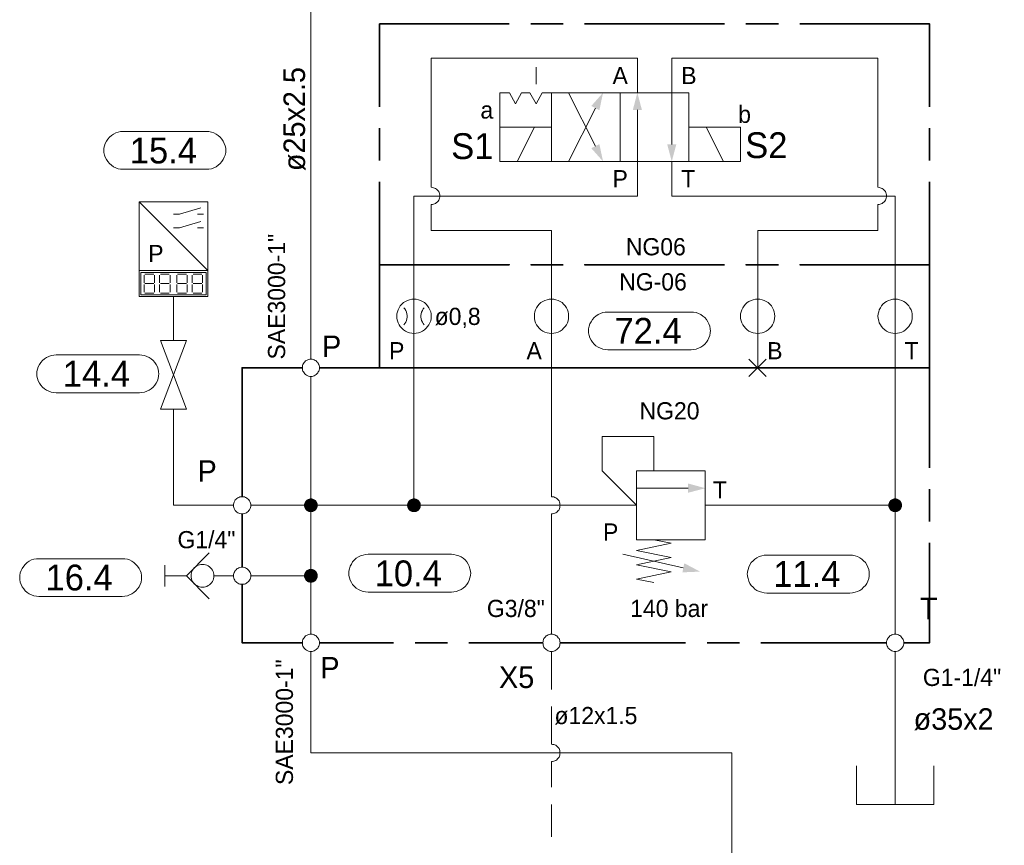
# Model space of a CAD drawing. Header units: millimetres. Extents: x 0 to 138, y 0 to 47.
# Tile 40 of 165: x 25.74 to 29.34, y 8.7 to 11.72. Entities that reach past the tile are written whole.
import ezdxf

# ---------------------------------------------------------------- set-up
doc = ezdxf.new("R2010")
doc.units = ezdxf.units.MM
for name, color, linetype in [('PDF_Geomertry', 7, 'Continuous'), ('PDF_Solid Fills', 7, 'Continuous'), ('PDF_Text', 7, 'Continuous')]:
    doc.layers.add(name, color=color, linetype=linetype)
doc.styles.add('PDF Arial', font='txt')

msp = doc.modelspace()

# ---------------------------------------------------------------- hatches: boundary and pattern name
at = {"layer": 'PDF_Solid Fills', "transparency": 33554559}
for points in [[(26.8021, 9.941), (26.7771, 9.9443), (26.7779, 9.9471)], [(26.8021, 9.941), (26.7771, 9.941), (26.7771, 9.9443)], [(26.8021, 9.941), (26.7779, 9.9471), (26.7793, 9.9507)], [(26.8021, 9.941), (26.7793, 9.9507), (26.7807, 9.9535)], [(26.8021, 9.941), (26.7807, 9.9535), (26.7821, 9.9562)], [(26.8021, 9.941), (26.7821, 9.9562), (26.784, 9.959)], [(26.8021, 9.941), (26.784, 9.959), (26.7868, 9.961)], [(26.8021, 9.941), (26.7868, 9.961), (26.7896, 9.9624)], [(26.8021, 9.941), (26.7896, 9.9624), (26.7924, 9.9638)], [(26.8021, 9.941), (26.7924, 9.9638), (26.796, 9.9651)], [(26.8021, 9.941), (26.796, 9.9651), (26.7988, 9.966)], [(26.8021, 9.941), (26.7988, 9.966), (26.8021, 9.966)], [(26.8021, 9.941), (26.8057, 9.966), (26.8085, 9.9651)], [(26.8021, 9.941), (26.8021, 9.966), (26.8057, 9.966)], [(26.8021, 9.941), (26.8085, 9.9651), (26.8118, 9.9638)], [(26.8021, 9.941), (26.8118, 9.9638), (26.8146, 9.9624)], [(26.8021, 9.941), (26.8146, 9.9624), (26.8174, 9.961)], [(26.8021, 9.941), (26.8174, 9.961), (26.8201, 9.959)], [(26.8021, 9.941), (26.8201, 9.959), (26.8224, 9.9562)], [(26.8021, 9.941), (26.8224, 9.9562), (26.8237, 9.9535)], [(26.8021, 9.941), (26.8237, 9.9535), (26.8251, 9.9507)], [(26.8021, 9.941), (26.8251, 9.9507), (26.8265, 9.9471)], [(26.8021, 9.941), (26.8265, 9.9471), (26.8271, 9.9443)], [(26.8021, 9.941), (26.8271, 9.9443), (26.8271, 9.941)], [(27.1793, 9.941), (27.1543, 9.9443), (27.1549, 9.9471)], [(27.1793, 9.941), (27.1543, 9.941), (27.1543, 9.9443)], [(27.1793, 9.941), (27.1549, 9.9471), (27.1562, 9.9507)], [(27.1793, 9.941), (27.1562, 9.9507), (27.1576, 9.9535)], [(27.1793, 9.941), (27.1576, 9.9535), (27.159, 9.9562)], [(27.1793, 9.941), (27.159, 9.9562), (27.1618, 9.959)], [(27.1793, 9.941), (27.1618, 9.959), (27.164, 9.961)], [(27.1793, 9.941), (27.164, 9.961), (27.1668, 9.9624)], [(27.1793, 9.941), (27.1668, 9.9624), (27.1696, 9.9638)], [(27.1793, 9.941), (27.1696, 9.9638), (27.1729, 9.9651)], [(27.1793, 9.941), (27.1729, 9.9651), (27.1757, 9.966)], [(27.1793, 9.941), (27.1757, 9.966), (27.1793, 9.966)], [(27.1793, 9.941), (27.1826, 9.966), (27.1863, 9.9651)], [(27.1793, 9.941), (27.1793, 9.966), (27.1826, 9.966)], [(27.1793, 9.941), (27.1863, 9.9651), (27.189, 9.9638)], [(27.1793, 9.941), (27.189, 9.9638), (27.1918, 9.9624)], [(27.1793, 9.941), (27.1918, 9.9624), (27.1946, 9.961)], [(27.1793, 9.941), (27.1946, 9.961), (27.1974, 9.959)], [(27.1793, 9.941), (27.1974, 9.959), (27.1993, 9.9562)], [(27.1793, 9.941), (27.1993, 9.9562), (27.2015, 9.9535)], [(27.1793, 9.941), (27.2015, 9.9535), (27.2029, 9.9507)], [(27.1793, 9.941), (27.2029, 9.9507), (27.2035, 9.9471)], [(27.1793, 9.941), (27.2035, 9.9471), (27.2043, 9.9443)], [(27.1793, 9.941), (27.2043, 9.9443), (27.2043, 9.941)], [(28.9396, 9.941), (28.9146, 9.9443), (28.9154, 9.9471)], [(28.9396, 9.941), (28.9146, 9.941), (28.9146, 9.9443)], [(28.9396, 9.941), (28.9154, 9.9471), (28.9168, 9.9507)], [(28.9396, 9.941), (28.9168, 9.9507), (28.9182, 9.9535)], [(28.9396, 9.941), (28.9182, 9.9535), (28.9196, 9.9562)], [(28.9396, 9.941), (28.9196, 9.9562), (28.9215, 9.959)], [(28.9396, 9.941), (28.9215, 9.959), (28.9243, 9.961)], [(28.9396, 9.941), (28.9243, 9.961), (28.9271, 9.9624)], [(28.9396, 9.941), (28.9271, 9.9624), (28.9299, 9.9638)], [(28.9396, 9.941), (28.9299, 9.9638), (28.9335, 9.9651)], [(28.9396, 9.941), (28.9335, 9.9651), (28.9362, 9.966)], [(28.9396, 9.941), (28.9362, 9.966), (28.9396, 9.966)], [(28.9396, 9.941), (28.9432, 9.966), (28.946, 9.9651)], [(28.9396, 9.941), (28.9396, 9.966), (28.9432, 9.966)], [(28.9396, 9.941), (28.946, 9.9651), (28.9493, 9.9638)], [(28.9396, 9.941), (28.9493, 9.9638), (28.9521, 9.9624)], [(28.9396, 9.941), (28.9521, 9.9624), (28.9549, 9.961)], [(28.9396, 9.941), (28.9549, 9.961), (28.9576, 9.959)], [(28.9396, 9.941), (28.9576, 9.959), (28.9599, 9.9562)], [(28.9396, 9.941), (28.9599, 9.9562), (28.9613, 9.9535)], [(28.9396, 9.941), (28.9613, 9.9535), (28.9626, 9.9507)], [(28.9396, 9.941), (28.9626, 9.9507), (28.964, 9.9471)], [(28.9396, 9.941), (28.964, 9.9471), (28.9646, 9.9443)], [(28.9396, 9.941), (28.9646, 9.9443), (28.9646, 9.941)], [(26.8021, 9.941), (26.7771, 9.9374), (26.7771, 9.941)], [(26.8021, 9.941), (26.7779, 9.9346), (26.7771, 9.9374)], [(26.8021, 9.941), (26.7793, 9.9313), (26.7779, 9.9346)], [(26.8021, 9.941), (26.7807, 9.9285), (26.7793, 9.9313)], [(26.8021, 9.941), (26.7821, 9.9257), (26.7807, 9.9285)], [(26.8021, 9.941), (26.784, 9.9229), (26.7821, 9.9257)], [(26.8021, 9.941), (26.7868, 9.9207), (26.784, 9.9229)], [(26.8021, 9.941), (26.7896, 9.9193), (26.7868, 9.9207)], [(26.8021, 9.941), (26.7924, 9.9179), (26.7896, 9.9193)], [(26.8021, 9.941), (26.796, 9.9165), (26.7924, 9.9179)], [(26.8021, 9.941), (26.7988, 9.916), (26.796, 9.9165)], [(26.8021, 9.941), (26.8021, 9.916), (26.7988, 9.916)], [(26.8021, 9.941), (26.8057, 9.916), (26.8021, 9.916)], [(26.8021, 9.941), (26.8085, 9.9165), (26.8057, 9.916)], [(26.8021, 9.941), (26.8118, 9.9179), (26.8085, 9.9165)], [(26.8021, 9.941), (26.8146, 9.9193), (26.8118, 9.9179)], [(26.8021, 9.941), (26.8174, 9.9207), (26.8146, 9.9193)], [(26.8021, 9.941), (26.8201, 9.9229), (26.8174, 9.9207)], [(26.8021, 9.941), (26.8224, 9.9257), (26.8201, 9.9229)], [(26.8021, 9.941), (26.8237, 9.9285), (26.8224, 9.9257)], [(26.8021, 9.941), (26.8251, 9.9313), (26.8237, 9.9285)], [(26.8021, 9.941), (26.8265, 9.9346), (26.8251, 9.9313)], [(26.8021, 9.941), (26.8271, 9.9374), (26.8265, 9.9346)], [(26.8021, 9.941), (26.8271, 9.941), (26.8271, 9.9374)], [(27.1793, 9.941), (27.1543, 9.9374), (27.1543, 9.941)], [(27.1793, 9.941), (27.1549, 9.9346), (27.1543, 9.9374)], [(27.1793, 9.941), (27.1562, 9.9313), (27.1549, 9.9346)], [(27.1793, 9.941), (27.1576, 9.9285), (27.1562, 9.9313)], [(27.1793, 9.941), (27.159, 9.9257), (27.1576, 9.9285)], [(27.1793, 9.941), (27.1618, 9.9229), (27.159, 9.9257)], [(27.1793, 9.941), (27.164, 9.9207), (27.1618, 9.9229)], [(27.1793, 9.941), (27.1668, 9.9193), (27.164, 9.9207)], [(27.1793, 9.941), (27.1696, 9.9179), (27.1668, 9.9193)], [(27.1793, 9.941), (27.1729, 9.9165), (27.1696, 9.9179)], [(27.1793, 9.941), (27.1757, 9.916), (27.1729, 9.9165)], [(27.1793, 9.941), (27.1793, 9.916), (27.1757, 9.916)], [(27.1793, 9.941), (27.1826, 9.916), (27.1793, 9.916)], [(27.1793, 9.941), (27.1863, 9.9165), (27.1826, 9.916)], [(27.1793, 9.941), (27.189, 9.9179), (27.1863, 9.9165)], [(27.1793, 9.941), (27.1918, 9.9193), (27.189, 9.9179)], [(27.1793, 9.941), (27.1946, 9.9207), (27.1918, 9.9193)], [(27.1793, 9.941), (27.1974, 9.9229), (27.1946, 9.9207)], [(27.1793, 9.941), (27.1993, 9.9257), (27.1974, 9.9229)], [(27.1793, 9.941), (27.2015, 9.9285), (27.1993, 9.9257)], [(27.1793, 9.941), (27.2029, 9.9313), (27.2015, 9.9285)], [(27.1793, 9.941), (27.2035, 9.9346), (27.2029, 9.9313)], [(27.1793, 9.941), (27.2043, 9.9374), (27.2035, 9.9346)], [(27.1793, 9.941), (27.2043, 9.941), (27.2043, 9.9374)], [(28.9396, 9.941), (28.9146, 9.9374), (28.9146, 9.941)], [(28.9396, 9.941), (28.9154, 9.9346), (28.9146, 9.9374)], [(28.9396, 9.941), (28.9168, 9.9313), (28.9154, 9.9346)], [(28.9396, 9.941), (28.9182, 9.9285), (28.9168, 9.9313)], [(28.9396, 9.941), (28.9196, 9.9257), (28.9182, 9.9285)], [(28.9396, 9.941), (28.9215, 9.9229), (28.9196, 9.9257)], [(28.9396, 9.941), (28.9243, 9.9207), (28.9215, 9.9229)], [(28.9396, 9.941), (28.9271, 9.9193), (28.9243, 9.9207)], [(28.9396, 9.941), (28.9299, 9.9179), (28.9271, 9.9193)], [(28.9396, 9.941), (28.9335, 9.9165), (28.9299, 9.9179)], [(28.9396, 9.941), (28.9362, 9.916), (28.9335, 9.9165)], [(28.9396, 9.941), (28.9396, 9.916), (28.9362, 9.916)], [(28.9396, 9.941), (28.9432, 9.916), (28.9396, 9.916)], [(28.9396, 9.941), (28.946, 9.9165), (28.9432, 9.916)], [(28.9396, 9.941), (28.9493, 9.9179), (28.946, 9.9165)], [(28.9396, 9.941), (28.9521, 9.9193), (28.9493, 9.9179)], [(28.9396, 9.941), (28.9549, 9.9207), (28.9521, 9.9193)], [(28.9396, 9.941), (28.9576, 9.9229), (28.9549, 9.9207)], [(28.9396, 9.941), (28.9599, 9.9257), (28.9576, 9.9229)], [(28.9396, 9.941), (28.9613, 9.9285), (28.9599, 9.9257)], [(28.9396, 9.941), (28.9626, 9.9313), (28.9613, 9.9285)], [(28.9396, 9.941), (28.964, 9.9346), (28.9626, 9.9313)], [(28.9396, 9.941), (28.9646, 9.9374), (28.964, 9.9346)], [(28.9396, 9.941), (28.9646, 9.941), (28.9646, 9.9374)], [(26.8021, 9.6832), (26.7779, 9.6896), (26.7793, 9.6929)], [(26.8021, 9.6832), (26.7793, 9.6929), (26.7807, 9.6957)], [(26.8021, 9.6832), (26.7807, 9.6957), (26.7821, 9.6985)], [(26.8021, 9.6832), (26.7821, 9.6985), (26.784, 9.7007)], [(26.8021, 9.6832), (26.784, 9.7007), (26.7868, 9.7035)], [(26.8021, 9.6832), (26.7868, 9.7035), (26.7896, 9.7049)], [(26.8021, 9.6832), (26.7896, 9.7049), (26.7924, 9.7062)], [(26.8021, 9.6832), (26.7924, 9.7062), (26.796, 9.7076)], [(26.8021, 9.6832), (26.796, 9.7076), (26.7988, 9.7082)], [(26.8021, 9.6832), (26.7988, 9.7082), (26.8021, 9.7082)], [(26.8021, 9.6832), (26.8057, 9.7082), (26.8085, 9.7076)], [(26.8021, 9.6832), (26.8021, 9.7082), (26.8057, 9.7082)], [(26.8021, 9.6832), (26.8085, 9.7076), (26.8118, 9.7062)], [(26.8021, 9.6832), (26.8118, 9.7062), (26.8146, 9.7049)], [(26.8021, 9.6832), (26.8146, 9.7049), (26.8174, 9.7035)], [(26.8021, 9.6832), (26.8174, 9.7035), (26.8201, 9.7007)], [(26.8021, 9.6832), (26.8201, 9.7007), (26.8224, 9.6985)], [(26.8021, 9.6832), (26.8224, 9.6985), (26.8237, 9.6957)], [(26.8021, 9.6832), (26.8237, 9.6957), (26.8251, 9.6929)], [(26.8021, 9.6832), (26.8251, 9.6929), (26.8265, 9.6896)], [(26.8021, 9.6832), (26.7771, 9.6868), (26.7779, 9.6896)], [(26.8021, 9.6832), (26.7771, 9.6832), (26.7771, 9.6868)], [(26.8021, 9.6832), (26.7771, 9.6799), (26.7771, 9.6832)], [(26.8021, 9.6832), (26.7779, 9.6763), (26.7771, 9.6799)], [(26.8021, 9.6832), (26.7793, 9.6735), (26.7779, 9.6763)], [(26.8021, 9.6832), (26.7807, 9.6707), (26.7793, 9.6735)], [(26.8021, 9.6832), (26.7821, 9.6679), (26.7807, 9.6707)], [(26.8021, 9.6832), (26.784, 9.6651), (26.7821, 9.6679)], [(26.8021, 9.6832), (26.7868, 9.6632), (26.784, 9.6651)], [(26.8021, 9.6832), (26.7896, 9.661), (26.7868, 9.6632)], [(26.8021, 9.6832), (26.7924, 9.6596), (26.7896, 9.661)], [(26.8021, 9.6832), (26.796, 9.659), (26.7924, 9.6596)], [(26.8021, 9.6832), (26.7988, 9.6582), (26.796, 9.659)], [(26.8021, 9.6832), (26.8021, 9.6582), (26.7988, 9.6582)], [(26.8021, 9.6832), (26.8265, 9.6896), (26.8271, 9.6868)], [(26.8021, 9.6832), (26.8271, 9.6868), (26.8271, 9.6832)], [(26.8021, 9.6832), (26.8057, 9.6582), (26.8021, 9.6582)], [(26.8021, 9.6832), (26.8085, 9.659), (26.8057, 9.6582)], [(26.8021, 9.6832), (26.8118, 9.6596), (26.8085, 9.659)], [(26.8021, 9.6832), (26.8146, 9.661), (26.8118, 9.6596)], [(26.8021, 9.6832), (26.8174, 9.6632), (26.8146, 9.661)], [(26.8021, 9.6832), (26.8201, 9.6651), (26.8174, 9.6632)], [(26.8021, 9.6832), (26.8224, 9.6679), (26.8201, 9.6651)], [(26.8021, 9.6832), (26.8237, 9.6707), (26.8224, 9.6679)], [(26.8021, 9.6832), (26.8251, 9.6735), (26.8237, 9.6707)], [(26.8021, 9.6832), (26.8265, 9.6763), (26.8251, 9.6735)], [(26.8021, 9.6832), (26.8271, 9.6799), (26.8265, 9.6763)], [(26.8021, 9.6832), (26.8271, 9.6832), (26.8271, 9.6799)]]:
    msp.add_hatch(color=256, dxfattribs=at).paths.add_polyline_path(points)

# ---------------------------------------------------------------- linework, layer by layer
at = {"layer": 'PDF_Geomertry', "lineweight": 15}
for points in [[(26.8021, 10.4749), (26.8021, 11.8554)], [(27.9965, 11.4499), (27.9965, 11.5757), (27.2424, 11.5757), (27.2424, 11.104), (27.2465, 11.1035), (27.2501, 11.1026), (27.2543, 11.1012), (27.2576, 11.0999), (27.2613, 11.0971), (27.2646, 11.0943), (27.2674, 11.0915), (27.2696, 11.0882), (27.2715, 11.0846), (27.2724, 11.0804), (27.2738, 11.0763), (27.2738, 11.0721), (27.2738, 11.0688), (27.2724, 11.0646), (27.2715, 11.0604), (27.2696, 11.0568), (27.2674, 11.0535), (27.2646, 11.0499), (27.2613, 11.0479), (27.2576, 11.0451), (27.2543, 11.0438), (27.2501, 11.0424), (27.2465, 11.0415), (27.2424, 11.041), (27.2465, 11.0415), (27.2501, 11.0424), (27.2543, 11.0438), (27.2576, 11.0451), (27.2613, 11.0479), (27.2646, 11.0499), (27.2674, 11.0535), (27.2696, 11.0568), (27.2715, 11.0604), (27.2724, 11.0646), (27.2738, 11.0688), (27.2738, 11.0721), (27.2738, 11.0763), (27.2724, 11.0804), (27.2715, 11.0846), (27.2696, 11.0882), (27.2674, 11.0915), (27.2646, 11.0943), (27.2613, 11.0971), (27.2576, 11.0999), (27.2543, 11.1012), (27.2501, 11.1026), (27.2465, 11.1035), (27.2424, 11.104)], [(28.8765, 11.104), (28.8765, 11.5757), (28.1224, 11.5757), (28.1224, 11.4499), (28.1224, 11.261)], [(27.6257, 11.4813), (27.6257, 11.5438)], [(27.7451, 11.4499), (27.8432, 11.2549)], [(28.0562, 10.0665), (28.0562, 10.1924), (27.8674, 10.1924), (27.8674, 10.0665), (27.9937, 9.941), (27.1793, 9.941), (27.1793, 10.4438), (27.1793, 10.8207), (27.1793, 11.0721), (27.9965, 11.0721), (27.9965, 11.1985), (27.9965, 11.3868)], [(27.7451, 11.1985), (27.8432, 11.3937)], [(27.5562, 11.1985), (27.6196, 11.3243)], [(28.3113, 11.1985), (28.2479, 11.3243)], [(28.9396, 9.4693), (28.9396, 9.941), (28.9396, 10.4438), (28.9396, 10.8207), (28.9396, 11.0721), (28.1224, 11.0721), (28.1224, 11.1985)], [(28.4368, 10.4438), (28.4368, 10.8207), (28.4368, 10.9465), (28.8765, 10.9465), (28.8765, 11.041), (28.8807, 11.0415), (28.8849, 11.0424), (28.889, 11.0438), (28.8924, 11.0451), (28.896, 11.0479), (28.8988, 11.0499), (28.9015, 11.0535), (28.9043, 11.0568), (28.9057, 11.0604), (28.9071, 11.0646), (28.9076, 11.0688), (28.9085, 11.0721), (28.9076, 11.0763), (28.9071, 11.0804), (28.9057, 11.0846), (28.9043, 11.0882), (28.9015, 11.0915), (28.8988, 11.0943), (28.896, 11.0971), (28.8924, 11.0999), (28.889, 11.1012), (28.8849, 11.1026), (28.8807, 11.1035), (28.8765, 11.104), (28.8807, 11.1035), (28.8849, 11.1026), (28.889, 11.1012), (28.8924, 11.0999), (28.896, 11.0971), (28.8988, 11.0943), (28.9015, 11.0915), (28.9043, 11.0882), (28.9057, 11.0846), (28.9071, 11.0804), (28.9076, 11.0763), (28.9085, 11.0721), (28.9076, 11.0688), (28.9071, 11.0646), (28.9057, 11.0604), (28.9043, 11.0568), (28.9015, 11.0535), (28.8988, 11.0499), (28.896, 11.0479), (28.8924, 11.0451), (28.889, 11.0438), (28.8849, 11.0424), (28.8807, 11.0415), (28.8765, 11.041)], [(26.1738, 10.7993), (26.1738, 10.7049), (26.4251, 10.7049), (26.4251, 10.7993), (26.1738, 11.0507)], [(26.2993, 11.0063), (26.321, 11.0063), (26.4001, 11.0285)], [(27.2424, 11.041), (27.2424, 10.9465), (27.6821, 10.9465), (27.6821, 10.8207), (27.6821, 10.4438), (27.6821, 9.9721)], [(26.3876, 11.0063), (26.409, 11.0063)], [(26.2993, 10.9562), (26.321, 10.9562), (26.4001, 10.9785)], [(26.3876, 10.9562), (26.409, 10.9562)], [(26.1924, 10.7549), (26.1924, 10.7832)], [(26.1951, 10.7868), (26.2271, 10.7868)], [(26.2299, 10.7832), (26.2299, 10.7549)], [(26.2488, 10.7549), (26.2488, 10.7832)], [(26.2521, 10.7868), (26.2835, 10.7868)], [(26.2868, 10.7832), (26.2868, 10.7549)], [(26.3118, 10.7549), (26.3118, 10.7832)], [(26.3146, 10.7868), (26.3465, 10.7868)], [(26.3493, 10.7832), (26.3493, 10.7549)], [(26.3682, 10.7549), (26.3682, 10.7832)], [(26.3715, 10.7868), (26.4029, 10.7868)], [(26.4062, 10.7832), (26.4062, 10.7549)], [(26.1924, 10.7207), (26.1924, 10.7485)], [(26.1951, 10.7521), (26.2271, 10.7521)], [(26.2299, 10.7485), (26.2299, 10.7207)], [(26.2488, 10.7207), (26.2488, 10.7485)], [(26.2521, 10.7521), (26.2835, 10.7521)], [(26.2868, 10.7485), (26.2868, 10.7207)], [(26.3118, 10.7207), (26.3118, 10.7485)], [(26.3146, 10.7521), (26.3465, 10.7521)], [(26.3493, 10.7485), (26.3493, 10.7207)], [(26.3682, 10.7207), (26.3682, 10.7485)], [(26.3715, 10.7521), (26.4029, 10.7521)], [(26.4062, 10.7485), (26.4062, 10.7207)], [(26.2271, 10.7174), (26.1951, 10.7174)], [(26.2835, 10.7174), (26.2521, 10.7174)], [(26.2993, 10.5443), (26.2993, 10.7049)], [(26.3465, 10.7174), (26.3146, 10.7174)], [(26.4029, 10.7174), (26.3715, 10.7174)], [(27.1424, 10.6012), (27.146, 10.6063), (27.1493, 10.611), (27.1515, 10.6174), (27.1535, 10.6229), (27.1543, 10.629), (27.1543, 10.6354), (27.1535, 10.6415), (27.1515, 10.6479), (27.1493, 10.6535), (27.146, 10.659), (27.1424, 10.6637)], [(27.1793, 10.6951), (27.1793, 10.5693)], [(27.2168, 10.6637), (27.2126, 10.659), (27.2099, 10.6535), (27.2071, 10.6479), (27.2057, 10.6415), (27.2049, 10.6354), (27.2049, 10.629), (27.2057, 10.6229), (27.2071, 10.6174), (27.2099, 10.611), (27.2126, 10.6063), (27.2168, 10.6012)], [(28.4368, 10.6951), (28.4368, 10.5693)], [(28.9396, 10.6951), (28.9396, 10.5693)], [(28.4049, 10.4124), (28.4682, 10.4749)], [(28.4682, 10.4124), (28.4049, 10.4749)], [(26.8021, 10.4124), (26.8021, 9.941), (26.8021, 9.6832), (26.8021, 9.4693)], [(26.5196, 9.941), (26.2993, 9.941), (26.2993, 10.2929)], [(27.9937, 10.0035), (28.1821, 10.0035)], [(27.6821, 9.4693), (27.6821, 9.9096), (27.6863, 9.9096), (27.6904, 9.9104), (27.6946, 9.9118), (27.6979, 9.9137), (27.7015, 9.916), (27.7043, 9.9188), (27.7071, 9.9215), (27.7099, 9.9249), (27.7113, 9.929), (27.7126, 9.9326), (27.7132, 9.9368), (27.714, 9.941), (27.7132, 9.9451), (27.7126, 9.9493), (27.7113, 9.9526), (27.7099, 9.9568), (27.7071, 9.9604), (27.7043, 9.9632), (27.7015, 9.966), (27.6979, 9.9679), (27.6946, 9.9701), (27.6904, 9.9715), (27.6863, 9.9721), (27.6821, 9.9721), (27.6863, 9.9721), (27.6904, 9.9715), (27.6946, 9.9701), (27.6979, 9.9679), (27.7015, 9.966), (27.7043, 9.9632), (27.7071, 9.9604), (27.7099, 9.9568), (27.7113, 9.9526), (27.7126, 9.9493), (27.7132, 9.9451), (27.714, 9.941), (27.7132, 9.9368), (27.7126, 9.9326), (27.7113, 9.929), (27.7099, 9.9249), (27.7071, 9.9215), (27.7043, 9.9188), (27.7015, 9.916), (27.6979, 9.9137), (27.6946, 9.9118), (27.6904, 9.9104), (27.6863, 9.9096), (27.6821, 9.9096)], [(26.5821, 9.941), (26.8021, 9.941), (27.1793, 9.941)], [(28.2451, 9.941), (28.9396, 9.941)], [(28.0562, 9.8151), (28.1196, 9.8021), (27.9937, 9.7757), (28.1196, 9.7499), (27.9937, 9.7235), (28.1196, 9.6971), (27.9937, 9.6707), (28.0562, 9.6582)], [(26.4299, 9.7674), (26.3465, 9.6832), (26.4299, 9.5993)], [(27.9432, 9.7618), (28.1646, 9.7124)], [(26.2682, 9.6437), (26.2682, 9.7221)], [(26.3465, 9.6832), (26.2682, 9.6832)], [(26.4474, 9.6832), (26.4724, 9.6832), (26.5196, 9.6832)], [(26.5821, 9.6832), (26.8021, 9.6832)], [(26.0979, 6.191), (26.0979, 6.279), (26.0979, 6.7188), (26.1418, 6.7188), (26.6701, 6.7188), (28.2104, 6.7188), (28.3424, 6.7188), (28.3424, 6.9832), (28.3424, 9.0354), (26.8021, 9.0354), (26.8021, 9.4063)], [(27.6821, 9.2679), (27.6821, 9.4063)], [(28.9396, 8.8471), (28.9396, 9.0549), (28.9396, 9.4063)], [(27.6821, 9.0674), (27.6821, 9.2054)], [(27.6821, 8.9104), (27.6821, 9.004), (27.6863, 9.004), (27.6904, 9.0054), (27.6946, 9.0068), (27.6979, 9.0082), (27.7015, 9.0104), (27.7043, 9.0132), (27.7071, 9.0165), (27.7099, 9.0201), (27.7113, 9.0235), (27.7126, 9.0276), (27.7132, 9.0313), (27.714, 9.0354), (27.7132, 9.0396), (27.7126, 9.0438), (27.7113, 9.0479), (27.7099, 9.0513), (27.7071, 9.0549), (27.7043, 9.0576), (27.7015, 9.0604), (27.6979, 9.0632), (27.6946, 9.0646), (27.6904, 9.066), (27.6863, 9.0665), (27.6821, 9.0674), (27.6863, 9.0665), (27.6904, 9.066), (27.6946, 9.0646), (27.6979, 9.0632), (27.7015, 9.0604), (27.7043, 9.0576), (27.7071, 9.0549), (27.7099, 9.0513), (27.7113, 9.0479), (27.7126, 9.0438), (27.7132, 9.0396), (27.714, 9.0354), (27.7132, 9.0313), (27.7126, 9.0276), (27.7113, 9.0235), (27.7099, 9.0201), (27.7071, 9.0165), (27.7043, 9.0132), (27.7015, 9.0104), (27.6979, 9.0082), (27.6946, 9.0068), (27.6904, 9.0054), (27.6863, 9.004), (27.6821, 9.004)], [(28.7979, 8.9882), (28.7979, 8.8471), (29.0813, 8.8471), (29.0813, 8.9882)], [(27.6821, 8.729), (27.6821, 8.8471)]]:
    msp.add_lwpolyline(points, dxfattribs=at)
at = {"layer": 'PDF_Geomertry', "lineweight": 35}
for points in [[(27.5279, 11.7013), (27.0535, 11.7013), (27.0535, 11.3985)], [(27.7251, 11.7013), (27.6071, 11.7013)], [(28.3154, 11.7013), (27.8035, 11.7013)], [(28.5126, 11.7013), (28.3938, 11.7013)], [(29.0654, 11.3985), (29.0654, 11.7013), (28.591, 11.7013)], [(27.0535, 11.3201), (27.0535, 11.2021)], [(29.0654, 11.2021), (29.0654, 11.3201)], [(27.5279, 10.4438), (27.0535, 10.4438), (27.0535, 10.8207), (27.5279, 10.8207), (27.0535, 10.8207), (27.0535, 11.1235)], [(28.591, 10.4438), (29.0654, 10.4438), (29.0654, 10.8207), (28.591, 10.8207), (29.0654, 10.8207), (29.0654, 11.1235)], [(26.5507, 9.9721), (26.5507, 10.4438), (26.771, 10.4438)], [(26.8335, 10.4438), (27.4182, 10.4438)], [(27.4965, 10.4438), (27.6146, 10.4438)], [(27.7251, 10.4438), (27.6071, 10.4438)], [(27.6938, 10.4438), (28.2057, 10.4438)], [(28.3154, 10.4438), (27.8035, 10.4438)], [(28.284, 10.4438), (28.4021, 10.4438)], [(28.5126, 10.4438), (28.3938, 10.4438)], [(28.4807, 10.4438), (29.0654, 10.4438), (29.0654, 10.0785)], [(29.0654, 9.8818), (29.0654, 9.9999)], [(26.5507, 9.7146), (26.5507, 9.9096)], [(28.971, 9.4382), (29.0654, 9.4382), (29.0654, 9.8035)], [(26.771, 9.4382), (26.5507, 9.4382), (26.5507, 9.6521)], [(26.8335, 9.4382), (27.1043, 9.4382)], [(27.1835, 9.4382), (27.3015, 9.4382)], [(27.3799, 9.4382), (27.6507, 9.4382)], [(27.714, 9.4382), (28.1729, 9.4382)], [(28.2521, 9.4382), (28.3701, 9.4382)], [(28.4487, 9.4382), (28.9085, 9.4382)]]:
    msp.add_lwpolyline(points, dxfattribs=at)
at = {"layer": 'PDF_Geomertry', "lineweight": 15}
for points in [[(27.6821, 11.3243), (27.6821, 11.4499), (27.6479, 11.4499), (27.6257, 11.409), (27.6035, 11.4499), (27.5724, 11.4499), (27.5501, 11.409), (27.5285, 11.4499), (27.4937, 11.4499), (27.4937, 11.3243)], [(27.934, 11.4499), (27.6821, 11.4499), (27.6821, 11.1985), (27.934, 11.1985), (27.934, 11.4499)], [(28.1854, 11.1985), (27.934, 11.1985), (27.934, 11.4499), (28.1854, 11.4499), (28.1854, 11.1985)], [(27.4937, 11.1985), (27.6821, 11.1985), (27.6821, 11.3243), (27.4937, 11.3243), (27.4937, 11.1985)], [(28.1854, 11.1985), (28.3738, 11.1985), (28.3738, 11.3243), (28.1854, 11.3243), (28.1854, 11.1985)], [(26.4201, 11.3082), (26.4293, 11.3076), (26.4382, 11.3054), (26.4474, 11.3026), (26.4557, 11.2985), (26.4632, 11.2938), (26.4701, 11.2874), (26.4765, 11.2804), (26.4812, 11.2729), (26.4854, 11.2646), (26.4882, 11.2554), (26.4904, 11.2465), (26.491, 11.2374), (26.491, 11.241), (26.4904, 11.2313), (26.4882, 11.2221), (26.4854, 11.2138), (26.4812, 11.2054), (26.4765, 11.1979), (26.4701, 11.191), (26.4632, 11.1846), (26.4557, 11.179), (26.4474, 11.1757), (26.4382, 11.1721), (26.4293, 11.1707), (26.4201, 11.1701), (26.1154, 11.1701), (26.1062, 11.1707), (26.0974, 11.1721), (26.0882, 11.1757), (26.0799, 11.179), (26.0724, 11.1846), (26.0654, 11.191), (26.059, 11.1979), (26.0543, 11.2054), (26.0501, 11.2138), (26.0474, 11.2221), (26.0451, 11.2313), (26.0446, 11.241), (26.0446, 11.2374), (26.0451, 11.2465), (26.0474, 11.2554), (26.0501, 11.2646), (26.0543, 11.2729), (26.059, 11.2804), (26.0654, 11.2874), (26.0724, 11.2938), (26.0799, 11.2985), (26.0882, 11.3026), (26.0974, 11.3054), (26.1062, 11.3076), (26.1154, 11.3082), (26.4201, 11.3082)], [(26.1738, 10.7993), (26.4251, 10.7993), (26.4251, 11.0507), (26.1738, 11.0507), (26.1738, 10.7993)], [(26.1799, 10.7929), (26.4187, 10.7929), (26.4187, 10.711), (26.1799, 10.711), (26.1799, 10.7929)], [(27.2424, 10.6326), (27.2418, 10.641), (27.2404, 10.6485), (27.2376, 10.6563), (27.234, 10.6637), (27.2293, 10.6707), (27.2238, 10.6771), (27.2174, 10.6826), (27.2104, 10.6868), (27.2035, 10.6901), (27.196, 10.6929), (27.1876, 10.6951), (27.1793, 10.6951), (27.171, 10.6951), (27.1632, 10.6929), (27.1557, 10.6901), (27.1479, 10.6868), (27.141, 10.6826), (27.1349, 10.6771), (27.1293, 10.6707), (27.1251, 10.6637), (27.1215, 10.6563), (27.1187, 10.6485), (27.1168, 10.641), (27.1168, 10.6326), (27.1168, 10.6243), (27.1187, 10.616), (27.1215, 10.6082), (27.1251, 10.6012), (27.1293, 10.5943), (27.1349, 10.5882), (27.141, 10.5826), (27.1479, 10.5776), (27.1557, 10.5743), (27.1632, 10.5715), (27.171, 10.5701), (27.1793, 10.5693), (27.1876, 10.5701), (27.196, 10.5715), (27.2035, 10.5743), (27.2104, 10.5776), (27.2174, 10.5826), (27.2238, 10.5882), (27.2293, 10.5943), (27.234, 10.6012), (27.2376, 10.6082), (27.2404, 10.616), (27.2418, 10.6243), (27.2424, 10.6326)], [(27.7451, 10.6326), (27.7446, 10.641), (27.7432, 10.6485), (27.7404, 10.6563), (27.7368, 10.6637), (27.7321, 10.6707), (27.7265, 10.6771), (27.721, 10.6826), (27.714, 10.6868), (27.7063, 10.6901), (27.6987, 10.6929), (27.6904, 10.6951), (27.6821, 10.6951), (27.6743, 10.6951), (27.666, 10.6929), (27.6585, 10.6901), (27.6507, 10.6868), (27.6438, 10.6826), (27.6376, 10.6771), (27.6326, 10.6707), (27.6279, 10.6637), (27.6243, 10.6563), (27.6215, 10.6485), (27.6201, 10.641), (27.6196, 10.6326), (27.6201, 10.6243), (27.6215, 10.616), (27.6243, 10.6082), (27.6279, 10.6012), (27.6326, 10.5943), (27.6376, 10.5882), (27.6438, 10.5826), (27.6507, 10.5776), (27.6585, 10.5743), (27.666, 10.5715), (27.6743, 10.5701), (27.6821, 10.5693), (27.6904, 10.5701), (27.6987, 10.5715), (27.7063, 10.5743), (27.714, 10.5776), (27.721, 10.5826), (27.7265, 10.5882), (27.7321, 10.5943), (27.7368, 10.6012), (27.7404, 10.6082), (27.7432, 10.616), (27.7446, 10.6243), (27.7451, 10.6326)], [(28.4993, 10.6326), (28.4987, 10.641), (28.4974, 10.6485), (28.4946, 10.6563), (28.491, 10.6637), (28.4868, 10.6707), (28.4813, 10.6771), (28.4751, 10.6826), (28.4682, 10.6868), (28.4604, 10.6901), (28.4529, 10.6929), (28.4451, 10.6951), (28.4368, 10.6951), (28.4285, 10.6951), (28.4201, 10.6929), (28.4126, 10.6901), (28.4049, 10.6868), (28.3988, 10.6826), (28.3924, 10.6771), (28.3868, 10.6707), (28.3821, 10.6637), (28.3785, 10.6563), (28.3757, 10.6485), (28.3743, 10.641), (28.3738, 10.6326), (28.3743, 10.6243), (28.3757, 10.616), (28.3785, 10.6082), (28.3821, 10.6012), (28.3868, 10.5943), (28.3924, 10.5882), (28.3988, 10.5826), (28.4049, 10.5776), (28.4126, 10.5743), (28.4201, 10.5715), (28.4285, 10.5701), (28.4368, 10.5693), (28.4451, 10.5701), (28.4529, 10.5715), (28.4604, 10.5743), (28.4682, 10.5776), (28.4751, 10.5826), (28.4813, 10.5882), (28.4868, 10.5943), (28.491, 10.6012), (28.4946, 10.6082), (28.4974, 10.616), (28.4987, 10.6243), (28.4993, 10.6326)], [(29.0021, 10.6326), (29.0021, 10.641), (29.0001, 10.6485), (28.9979, 10.6563), (28.9938, 10.6637), (28.9896, 10.6707), (28.984, 10.6771), (28.9779, 10.6826), (28.971, 10.6868), (28.964, 10.6901), (28.9557, 10.6929), (28.9479, 10.6951), (28.9396, 10.6951), (28.9313, 10.6951), (28.9237, 10.6929), (28.9154, 10.6901), (28.9085, 10.6868), (28.9015, 10.6826), (28.8951, 10.6771), (28.8896, 10.6707), (28.8854, 10.6637), (28.8813, 10.6563), (28.8793, 10.6485), (28.8771, 10.641), (28.8765, 10.6326), (28.8771, 10.6243), (28.8793, 10.616), (28.8813, 10.6082), (28.8854, 10.6012), (28.8896, 10.5943), (28.8951, 10.5882), (28.9015, 10.5826), (28.9085, 10.5776), (28.9154, 10.5743), (28.9237, 10.5715), (28.9313, 10.5701), (28.9396, 10.5693), (28.9479, 10.5701), (28.9557, 10.5715), (28.964, 10.5743), (28.971, 10.5776), (28.9779, 10.5826), (28.984, 10.5882), (28.9896, 10.5943), (28.9938, 10.6012), (28.9979, 10.6082), (29.0001, 10.616), (29.0021, 10.6243), (29.0021, 10.6326)], [(28.1932, 10.6479), (28.2021, 10.6479), (28.2113, 10.6457), (28.2201, 10.6429), (28.2285, 10.6388), (28.2363, 10.6332), (28.2432, 10.6276), (28.2493, 10.6207), (28.2543, 10.6124), (28.2585, 10.6049), (28.2613, 10.5957), (28.2632, 10.5868), (28.264, 10.5776), (28.264, 10.5804), (28.2632, 10.5715), (28.2613, 10.5624), (28.2585, 10.5535), (28.2543, 10.5451), (28.2493, 10.5374), (28.2432, 10.5304), (28.2363, 10.5243), (28.2285, 10.5193), (28.2201, 10.5151), (28.2113, 10.5124), (28.2021, 10.5104), (28.1932, 10.5096), (27.8882, 10.5096), (27.8793, 10.5104), (27.8701, 10.5124), (27.8613, 10.5151), (27.8529, 10.5193), (27.8451, 10.5243), (27.8382, 10.5304), (27.8321, 10.5374), (27.8271, 10.5451), (27.8229, 10.5535), (27.8201, 10.5624), (27.8182, 10.5715), (27.8174, 10.5804), (27.8174, 10.5776), (27.8182, 10.5868), (27.8201, 10.5957), (27.8229, 10.6049), (27.8271, 10.6124), (27.8321, 10.6207), (27.8382, 10.6276), (27.8451, 10.6332), (27.8529, 10.6388), (27.8613, 10.6429), (27.8701, 10.6457), (27.8793, 10.6479), (27.8882, 10.6479), (28.1932, 10.6479)], [(26.2521, 10.2929), (26.3465, 10.5443), (26.2521, 10.5443), (26.3465, 10.2929), (26.2521, 10.2929)], [(26.1751, 10.491), (26.184, 10.4901), (26.1932, 10.4888), (26.2021, 10.4854), (26.2104, 10.4813), (26.2182, 10.4762), (26.2251, 10.4701), (26.2312, 10.4632), (26.2363, 10.4554), (26.2404, 10.4471), (26.2432, 10.4388), (26.2451, 10.4299), (26.246, 10.4201), (26.246, 10.4235), (26.2451, 10.4137), (26.2432, 10.4049), (26.2404, 10.3965), (26.2363, 10.3882), (26.2312, 10.3804), (26.2251, 10.3735), (26.2182, 10.3674), (26.2104, 10.3624), (26.2021, 10.3582), (26.1932, 10.3549), (26.184, 10.3535), (26.1751, 10.3526), (25.8701, 10.3526), (25.8613, 10.3535), (25.8521, 10.3549), (25.8432, 10.3582), (25.8349, 10.3624), (25.8271, 10.3674), (25.8201, 10.3735), (25.814, 10.3804), (25.809, 10.3882), (25.8049, 10.3965), (25.8021, 10.4049), (25.8001, 10.4137), (25.7993, 10.4235), (25.7993, 10.4201), (25.8001, 10.4299), (25.8021, 10.4388), (25.8049, 10.4471), (25.809, 10.4554), (25.814, 10.4632), (25.8201, 10.4701), (25.8271, 10.4762), (25.8349, 10.4813), (25.8432, 10.4854), (25.8521, 10.4888), (25.8613, 10.4901), (25.8701, 10.491), (26.1751, 10.491)], [(26.8335, 10.4438), (26.8335, 10.4479), (26.8326, 10.4521), (26.8313, 10.4562), (26.8293, 10.4596), (26.8271, 10.4632), (26.8243, 10.466), (26.8215, 10.4688), (26.8182, 10.4707), (26.814, 10.4729), (26.8104, 10.4743), (26.8062, 10.4749), (26.8021, 10.4749), (26.7979, 10.4749), (26.7937, 10.4743), (26.7904, 10.4729), (26.7863, 10.4707), (26.7826, 10.4688), (26.7799, 10.466), (26.7771, 10.4632), (26.7751, 10.4596), (26.7729, 10.4562), (26.7715, 10.4521), (26.771, 10.4479), (26.771, 10.4438), (26.771, 10.4396), (26.7715, 10.4354), (26.7729, 10.4318), (26.7751, 10.4285), (26.7771, 10.4249), (26.7799, 10.4215), (26.7826, 10.4188), (26.7863, 10.4165), (26.7904, 10.4146), (26.7937, 10.4132), (26.7979, 10.4124), (26.8021, 10.4124), (26.8062, 10.4124), (26.8104, 10.4132), (26.814, 10.4146), (26.8182, 10.4165), (26.8215, 10.4188), (26.8243, 10.4215), (26.8271, 10.4249), (26.8293, 10.4285), (26.8313, 10.4318), (26.8326, 10.4354), (26.8335, 10.4396), (26.8335, 10.4438)], [(28.2451, 10.0665), (27.9937, 10.0665), (27.9937, 9.8151), (28.2451, 9.8151), (28.2451, 10.0665)], [(26.5821, 9.941), (26.5821, 9.9451), (26.5813, 9.9493), (26.5799, 9.9526), (26.5779, 9.9568), (26.5757, 9.9604), (26.5729, 9.9632), (26.5696, 9.966), (26.5668, 9.9679), (26.5626, 9.9701), (26.559, 9.9715), (26.5549, 9.9721), (26.5507, 9.9721), (26.5465, 9.9721), (26.5424, 9.9715), (26.539, 9.9701), (26.5349, 9.9679), (26.5312, 9.966), (26.5285, 9.9632), (26.5257, 9.9604), (26.5238, 9.9568), (26.5215, 9.9526), (26.5201, 9.9493), (26.5196, 9.9451), (26.5196, 9.941), (26.5196, 9.9368), (26.5201, 9.9326), (26.5215, 9.929), (26.5238, 9.9249), (26.5257, 9.9215), (26.5285, 9.9188), (26.5312, 9.916), (26.5349, 9.9137), (26.539, 9.9118), (26.5424, 9.9104), (26.5465, 9.9096), (26.5507, 9.9096), (26.5549, 9.9096), (26.559, 9.9104), (26.5626, 9.9118), (26.5668, 9.9137), (26.5696, 9.916), (26.5729, 9.9188), (26.5757, 9.9215), (26.5779, 9.9249), (26.5799, 9.929), (26.5813, 9.9326), (26.5821, 9.9368), (26.5821, 9.941)], [(27.316, 9.7618), (27.3251, 9.761), (27.334, 9.759), (27.3432, 9.7563), (27.3515, 9.7521), (27.359, 9.7471), (27.366, 9.741), (27.3724, 9.734), (27.3771, 9.7262), (27.3813, 9.7179), (27.384, 9.709), (27.3863, 9.6999), (27.3868, 9.691), (27.3868, 9.6943), (27.3863, 9.6846), (27.384, 9.6757), (27.3813, 9.6674), (27.3771, 9.659), (27.3724, 9.6513), (27.366, 9.6443), (27.359, 9.6382), (27.3515, 9.6326), (27.3432, 9.629), (27.334, 9.6257), (27.3251, 9.6243), (27.316, 9.6235), (27.0113, 9.6235), (27.0021, 9.6243), (26.9932, 9.6257), (26.984, 9.629), (26.9757, 9.6326), (26.9682, 9.6382), (26.9613, 9.6443), (26.9549, 9.6513), (26.9501, 9.659), (26.946, 9.6674), (26.9432, 9.6757), (26.941, 9.6846), (26.9404, 9.6943), (26.9404, 9.691), (26.941, 9.6999), (26.9432, 9.709), (26.946, 9.7179), (26.9501, 9.7262), (26.9549, 9.734), (26.9613, 9.741), (26.9682, 9.7471), (26.9757, 9.7521), (26.984, 9.7563), (26.9932, 9.759), (27.0021, 9.761), (27.0113, 9.7618), (27.316, 9.7618)], [(26.1118, 9.7457), (26.1215, 9.7451), (26.1307, 9.7438), (26.139, 9.741), (26.1474, 9.7368), (26.1549, 9.7313), (26.1618, 9.7249), (26.1682, 9.7179), (26.1738, 9.7104), (26.1779, 9.7021), (26.1807, 9.6938), (26.1821, 9.6846), (26.1826, 9.6749), (26.1826, 9.6785), (26.1821, 9.6693), (26.1807, 9.6604), (26.1779, 9.6513), (26.1738, 9.6429), (26.1682, 9.6354), (26.1618, 9.6285), (26.1549, 9.6221), (26.1474, 9.6174), (26.139, 9.6132), (26.1307, 9.6104), (26.1215, 9.6082), (26.1118, 9.6076), (25.8071, 9.6076), (25.7979, 9.6082), (25.789, 9.6104), (25.7799, 9.6132), (25.7715, 9.6174), (25.764, 9.6221), (25.7571, 9.6285), (25.7515, 9.6354), (25.746, 9.6429), (25.7418, 9.6513), (25.739, 9.6604), (25.7368, 9.6693), (25.7368, 9.6785), (25.7368, 9.6749), (25.7368, 9.6846), (25.739, 9.6938), (25.7418, 9.7021), (25.746, 9.7104), (25.7515, 9.7179), (25.7571, 9.7249), (25.764, 9.7313), (25.7715, 9.7368), (25.7799, 9.741), (25.789, 9.7438), (25.7979, 9.7451), (25.8071, 9.7457), (26.1118, 9.7457)], [(28.7743, 9.7582), (28.784, 9.7582), (28.7932, 9.7563), (28.8015, 9.7535), (28.8099, 9.7493), (28.8174, 9.7438), (28.8243, 9.7382), (28.8307, 9.7313), (28.8363, 9.7235), (28.8396, 9.7151), (28.8432, 9.7062), (28.8446, 9.6971), (28.8451, 9.6882), (28.8451, 9.691), (28.8446, 9.6818), (28.8432, 9.6729), (28.8396, 9.6637), (28.8363, 9.6554), (28.8307, 9.6479), (28.8243, 9.641), (28.8174, 9.6346), (28.8099, 9.6299), (28.8015, 9.6257), (28.7932, 9.6229), (28.784, 9.6207), (28.7743, 9.6201), (28.4696, 9.6201), (28.4604, 9.6207), (28.4515, 9.6229), (28.4424, 9.6257), (28.434, 9.6299), (28.4265, 9.6346), (28.4196, 9.641), (28.4132, 9.6479), (28.4085, 9.6554), (28.4043, 9.6637), (28.4015, 9.6729), (28.3993, 9.6818), (28.3988, 9.691), (28.3988, 9.6882), (28.3993, 9.6971), (28.4015, 9.7062), (28.4043, 9.7151), (28.4085, 9.7235), (28.4132, 9.7313), (28.4196, 9.7382), (28.4265, 9.7438), (28.434, 9.7493), (28.4424, 9.7535), (28.4515, 9.7563), (28.4604, 9.7582), (28.4696, 9.7582), (28.7743, 9.7582)], [(26.4474, 9.6832), (26.4474, 9.6888), (26.446, 9.6938), (26.4446, 9.6993), (26.4418, 9.704), (26.439, 9.709), (26.4354, 9.7124), (26.4312, 9.7165), (26.4265, 9.7193), (26.4215, 9.7221), (26.4168, 9.7235), (26.4113, 9.7249), (26.4057, 9.7249), (26.4001, 9.7249), (26.3946, 9.7235), (26.3896, 9.7221), (26.3849, 9.7193), (26.3799, 9.7165), (26.3757, 9.7124), (26.3724, 9.709), (26.3696, 9.704), (26.3668, 9.6993), (26.3654, 9.6938), (26.364, 9.6888), (26.364, 9.6832), (26.364, 9.6776), (26.3654, 9.6721), (26.3668, 9.6674), (26.3696, 9.6624), (26.3724, 9.6576), (26.3757, 9.6535), (26.3799, 9.6499), (26.3849, 9.6471), (26.3896, 9.6443), (26.3946, 9.6429), (26.4001, 9.6415), (26.4057, 9.641), (26.4113, 9.6415), (26.4168, 9.6429), (26.4215, 9.6443), (26.4265, 9.6471), (26.4312, 9.6499), (26.4354, 9.6535), (26.439, 9.6576), (26.4418, 9.6624), (26.4446, 9.6674), (26.446, 9.6721), (26.4474, 9.6776), (26.4474, 9.6832)], [(26.5821, 9.6832), (26.5821, 9.6874), (26.5813, 9.6915), (26.5799, 9.6951), (26.5779, 9.6985), (26.5757, 9.7021), (26.5729, 9.7054), (26.5696, 9.7082), (26.5668, 9.7104), (26.5626, 9.7124), (26.559, 9.7138), (26.5549, 9.7146), (26.5507, 9.7146), (26.5465, 9.7146), (26.5424, 9.7138), (26.539, 9.7124), (26.5349, 9.7104), (26.5312, 9.7082), (26.5285, 9.7054), (26.5257, 9.7021), (26.5238, 9.6985), (26.5215, 9.6951), (26.5201, 9.6915), (26.5196, 9.6874), (26.5196, 9.6832), (26.5196, 9.679), (26.5201, 9.6749), (26.5215, 9.6707), (26.5238, 9.6674), (26.5257, 9.6637), (26.5285, 9.661), (26.5312, 9.6582), (26.5349, 9.6563), (26.539, 9.654), (26.5424, 9.6526), (26.5465, 9.6521), (26.5507, 9.6521), (26.5549, 9.6521), (26.559, 9.6526), (26.5626, 9.654), (26.5668, 9.6563), (26.5696, 9.6582), (26.5729, 9.661), (26.5757, 9.6637), (26.5779, 9.6674), (26.5799, 9.6707), (26.5813, 9.6749), (26.5821, 9.679), (26.5821, 9.6832)], [(26.8335, 9.4382), (26.8335, 9.4424), (26.8326, 9.4457), (26.8313, 9.4499), (26.8293, 9.4535), (26.8271, 9.4568), (26.8243, 9.4604), (26.8215, 9.4632), (26.8182, 9.4651), (26.814, 9.4674), (26.8104, 9.4679), (26.8062, 9.4693), (26.8021, 9.4693), (26.7979, 9.4693), (26.7937, 9.4679), (26.7904, 9.4674), (26.7863, 9.4651), (26.7826, 9.4632), (26.7799, 9.4604), (26.7771, 9.4568), (26.7751, 9.4535), (26.7729, 9.4499), (26.7715, 9.4457), (26.771, 9.4424), (26.771, 9.4382), (26.771, 9.434), (26.7715, 9.4299), (26.7729, 9.4257), (26.7751, 9.4221), (26.7771, 9.4188), (26.7799, 9.416), (26.7826, 9.4132), (26.7863, 9.411), (26.7904, 9.409), (26.7937, 9.4076), (26.7979, 9.4068), (26.8021, 9.4063), (26.8062, 9.4068), (26.8104, 9.4076), (26.814, 9.409), (26.8182, 9.411), (26.8215, 9.4132), (26.8243, 9.416), (26.8271, 9.4188), (26.8293, 9.4221), (26.8313, 9.4257), (26.8326, 9.4299), (26.8335, 9.434), (26.8335, 9.4382)], [(27.714, 9.4382), (27.7132, 9.4424), (27.7126, 9.4457), (27.7113, 9.4499), (27.7099, 9.4535), (27.7071, 9.4568), (27.7043, 9.4604), (27.7015, 9.4632), (27.6979, 9.4651), (27.6946, 9.4674), (27.6904, 9.4679), (27.6863, 9.4693), (27.6821, 9.4693), (27.6779, 9.4693), (27.6743, 9.4679), (27.6701, 9.4674), (27.6668, 9.4651), (27.6632, 9.4632), (27.6599, 9.4604), (27.6571, 9.4568), (27.6549, 9.4535), (27.6535, 9.4499), (27.6521, 9.4457), (27.6515, 9.4424), (27.6507, 9.4382), (27.6515, 9.434), (27.6521, 9.4299), (27.6535, 9.4257), (27.6549, 9.4221), (27.6571, 9.4188), (27.6599, 9.416), (27.6632, 9.4132), (27.6668, 9.411), (27.6701, 9.409), (27.6743, 9.4076), (27.6779, 9.4068), (27.6821, 9.4063), (27.6863, 9.4068), (27.6904, 9.4076), (27.6946, 9.409), (27.6979, 9.411), (27.7015, 9.4132), (27.7043, 9.416), (27.7071, 9.4188), (27.7099, 9.4221), (27.7113, 9.4257), (27.7126, 9.4299), (27.7132, 9.434), (27.714, 9.4382)], [(28.971, 9.4382), (28.971, 9.4424), (28.9701, 9.4457), (28.9688, 9.4499), (28.9668, 9.4535), (28.9646, 9.4568), (28.9618, 9.4604), (28.959, 9.4632), (28.9557, 9.4651), (28.9515, 9.4674), (28.9479, 9.4679), (28.9438, 9.4693), (28.9396, 9.4693), (28.9354, 9.4693), (28.9313, 9.4679), (28.9279, 9.4674), (28.9237, 9.4651), (28.9201, 9.4632), (28.9174, 9.4604), (28.9146, 9.4568), (28.9126, 9.4535), (28.9104, 9.4499), (28.909, 9.4457), (28.9085, 9.4424), (28.9085, 9.4382), (28.9085, 9.434), (28.909, 9.4299), (28.9104, 9.4257), (28.9126, 9.4221), (28.9146, 9.4188), (28.9174, 9.416), (28.9201, 9.4132), (28.9237, 9.411), (28.9279, 9.409), (28.9313, 9.4076), (28.9354, 9.4068), (28.9396, 9.4063), (28.9438, 9.4068), (28.9479, 9.4076), (28.9515, 9.409), (28.9557, 9.411), (28.959, 9.4132), (28.9618, 9.416), (28.9646, 9.4188), (28.9668, 9.4221), (28.9688, 9.4257), (28.9701, 9.4299), (28.971, 9.434), (28.971, 9.4382)]]:
    msp.add_lwpolyline(points, close=True, dxfattribs=at)
at = {"layer": 'PDF_Geomertry', "lineweight": 35}
for points in [[(27.7251, 10.8207), (27.6071, 10.8207)], [(28.3154, 10.8207), (27.8035, 10.8207)], [(28.5126, 10.8207), (28.3938, 10.8207)]]:
    msp.add_lwpolyline(points, close=True, dxfattribs=at)
at = {"layer": 'PDF_Geomertry', "lineweight": 0}
for points in [[(26.7896, 9.941), (26.7896, 9.9396), (26.7904, 9.9374), (26.7904, 9.936), (26.791, 9.9346), (26.7924, 9.9332), (26.7932, 9.9318), (26.7946, 9.9313), (26.796, 9.9299), (26.7974, 9.929), (26.7988, 9.9285), (26.8007, 9.9285), (26.8021, 9.9285), (26.8035, 9.9285), (26.8057, 9.9285), (26.8071, 9.929), (26.8085, 9.9299), (26.8099, 9.9313), (26.8113, 9.9318), (26.8118, 9.9332), (26.8132, 9.9346), (26.814, 9.936), (26.814, 9.9374), (26.8146, 9.9396), (26.8146, 9.941), (26.8146, 9.9424), (26.814, 9.9443), (26.814, 9.9457), (26.8132, 9.9471), (26.8118, 9.9485), (26.8113, 9.9499), (26.8099, 9.9507), (26.8085, 9.9521), (26.8071, 9.9526), (26.8057, 9.9526), (26.8035, 9.9535), (26.8021, 9.9535), (26.8007, 9.9535), (26.7988, 9.9526), (26.7974, 9.9526), (26.796, 9.9521), (26.7946, 9.9507), (26.7932, 9.9499), (26.7924, 9.9485), (26.791, 9.9471), (26.7904, 9.9457), (26.7904, 9.9443), (26.7896, 9.9424), (26.7896, 9.941)], [(27.1668, 9.941), (27.1668, 9.9396), (27.1674, 9.9374), (27.1674, 9.936), (27.1682, 9.9346), (27.1696, 9.9332), (27.1701, 9.9318), (27.1715, 9.9313), (27.1729, 9.9299), (27.1743, 9.929), (27.1757, 9.9285), (27.1779, 9.9285), (27.1793, 9.9285), (27.1812, 9.9285), (27.1826, 9.9285), (27.184, 9.929), (27.1854, 9.9299), (27.1868, 9.9313), (27.1882, 9.9318), (27.1896, 9.9332), (27.1904, 9.9346), (27.191, 9.936), (27.1918, 9.9374), (27.1918, 9.9396), (27.1918, 9.941), (27.1918, 9.9424), (27.1918, 9.9443), (27.191, 9.9457), (27.1904, 9.9471), (27.1896, 9.9485), (27.1882, 9.9499), (27.1868, 9.9507), (27.1854, 9.9521), (27.184, 9.9526), (27.1826, 9.9526), (27.1812, 9.9535), (27.1793, 9.9535), (27.1779, 9.9535), (27.1757, 9.9526), (27.1743, 9.9526), (27.1729, 9.9521), (27.1715, 9.9507), (27.1701, 9.9499), (27.1696, 9.9485), (27.1682, 9.9471), (27.1674, 9.9457), (27.1674, 9.9443), (27.1668, 9.9424), (27.1668, 9.941)], [(28.9271, 9.941), (28.9271, 9.9396), (28.9271, 9.9374), (28.9279, 9.936), (28.9285, 9.9346), (28.9299, 9.9332), (28.9307, 9.9318), (28.9321, 9.9313), (28.9335, 9.9299), (28.9349, 9.929), (28.9362, 9.9285), (28.9382, 9.9285), (28.9396, 9.9285), (28.941, 9.9285), (28.9432, 9.9285), (28.9446, 9.929), (28.946, 9.9299), (28.9474, 9.9313), (28.9487, 9.9318), (28.9493, 9.9332), (28.9507, 9.9346), (28.9515, 9.936), (28.9515, 9.9374), (28.9521, 9.9396), (28.9521, 9.941), (28.9521, 9.9424), (28.9515, 9.9443), (28.9515, 9.9457), (28.9507, 9.9471), (28.9493, 9.9485), (28.9487, 9.9499), (28.9474, 9.9507), (28.946, 9.9521), (28.9446, 9.9526), (28.9432, 9.9526), (28.941, 9.9535), (28.9396, 9.9535), (28.9382, 9.9535), (28.9362, 9.9526), (28.9349, 9.9526), (28.9335, 9.9521), (28.9321, 9.9507), (28.9307, 9.9499), (28.9299, 9.9485), (28.9285, 9.9471), (28.9279, 9.9457), (28.9271, 9.9443), (28.9271, 9.9424), (28.9271, 9.941)], [(26.7896, 9.6832), (26.7896, 9.6813), (26.7904, 9.6799), (26.7904, 9.6785), (26.791, 9.6771), (26.7924, 9.6757), (26.7932, 9.6743), (26.7946, 9.6729), (26.796, 9.6721), (26.7974, 9.6715), (26.7988, 9.6707), (26.8007, 9.6707), (26.8021, 9.6707), (26.8035, 9.6707), (26.8057, 9.6707), (26.8071, 9.6715), (26.8085, 9.6721), (26.8099, 9.6729), (26.8113, 9.6743), (26.8118, 9.6757), (26.8132, 9.6771), (26.814, 9.6785), (26.814, 9.6799), (26.8146, 9.6813), (26.8146, 9.6832), (26.8146, 9.6846), (26.814, 9.686), (26.814, 9.6882), (26.8132, 9.6896), (26.8118, 9.691), (26.8113, 9.6924), (26.8099, 9.6929), (26.8085, 9.6938), (26.8071, 9.6951), (26.8057, 9.6951), (26.8035, 9.6957), (26.8021, 9.6957), (26.8007, 9.6957), (26.7988, 9.6951), (26.7974, 9.6951), (26.796, 9.6938), (26.7946, 9.6929), (26.7932, 9.6924), (26.7924, 9.691), (26.791, 9.6896), (26.7904, 9.6882), (26.7904, 9.686), (26.7896, 9.6846), (26.7896, 9.6832)]]:
    msp.add_lwpolyline(points, close=True, dxfattribs=at)
at = {"layer": 'PDF_Solid Fills', "transparency": 33554559}
for points in [[(27.8279, 11.4013), (27.8576, 11.386), (27.8279, 11.4013), (27.871, 11.4499)], [(27.9799, 11.3868), (28.0132, 11.3868), (27.9799, 11.3868), (27.9965, 11.4499)], [(27.8576, 11.2618), (27.8279, 11.2471), (27.8576, 11.2618), (27.871, 11.1985)], [(28.139, 11.261), (28.1057, 11.261), (28.139, 11.261), (28.1224, 11.1985)], [(28.1821, 10.0207), (28.1821, 9.9868), (28.1821, 10.0207), (28.2451, 10.0035)], [(28.1682, 9.729), (28.1613, 9.6957), (28.1682, 9.729), (28.2257, 9.6985)]]:
    msp.add_solid(points, dxfattribs=at)

# ---------------------------------------------------------------- texts
at = {"layer": 'PDF_Text', "attachment_point": 7, "style": 'PDF Arial'}
for s, insert, char_height in [('A', (27.9057, 11.4813), 0.0628), ('B', (28.1571, 11.4813), 0.0628), ('a', (27.4224, 11.3544), 0.0628), ('b', (28.3654, 11.3386), 0.0628), ('15.4', (26.1396, 11.1899), 0.09445), ('S1', (27.3154, 11.206), 0.09445), ('S2', (28.391, 11.2094), 0.09445), ('P', (27.9057, 11.104), 0.0628), ('T', (28.1571, 11.104), 0.0628), ('NG06', (27.9543, 10.8543), 0.06283), ('P', (26.2071, 10.8304), 0.0628), ('NG-06', (27.9299, 10.726), 0.06283), ('ø0,8', (27.2549, 10.5888), 0.06283), ('72.4', (27.9126, 10.5318), 0.09445), ('P', (26.8432, 10.4832), 0.0787), ('P', (27.0882, 10.4749), 0.0628), ('A', (27.591, 10.4749), 0.0628), ('B', (28.4715, 10.4749), 0.0628), ('T', (28.9743, 10.4749), 0.0628), ('14.4', (25.8946, 10.3749), 0.09445), ('NG20', (28.0043, 10.2543), 0.06283), ('P', (26.3876, 10.0271), 0.0787), ('T', (28.2729, 9.966), 0.0628), ('G1/4"', (26.314, 9.783), 0.06283), ('P', (27.871, 9.8118), 0.0628), ('10.4', (27.0354, 9.6435), 0.09445), ('11.4', (28.4938, 9.6424), 0.09445), ('16.4', (25.8313, 9.6283), 0.09445), ('G3/8"', (27.446, 9.5315), 0.06283), ('140 bar', (27.9701, 9.5316), 0.06283), ('T', (29.0307, 9.5243), 0.0787), ('P', (26.8368, 9.3076), 0.0787), ('X5', (27.4904, 9.2716), 0.07874), ('G1-1/4"', (29.041, 9.2793), 0.06283), ('ø12x1.5', (27.6932, 9.139), 0.06283), ('ø35x2', (29.0071, 9.1178), 0.07874)]:
    msp.add_mtext(s, dxfattribs=dict(at, insert=insert, char_height=char_height))
at = {"layer": 'PDF_Text', "attachment_point": 7, "rotation": 90, "style": 'PDF Arial'}
for s, insert, char_height in [('ø25x2.5', (26.7827, 11.1632), 0.07874), ('SAE3000-1"', (26.7088, 10.4743), 0.06283), ('SAE3000-1"', (26.7374, 8.9179), 0.06283)]:
    msp.add_mtext(s, dxfattribs=dict(at, insert=insert, char_height=char_height))

doc.saveas('drawing.dxf')
